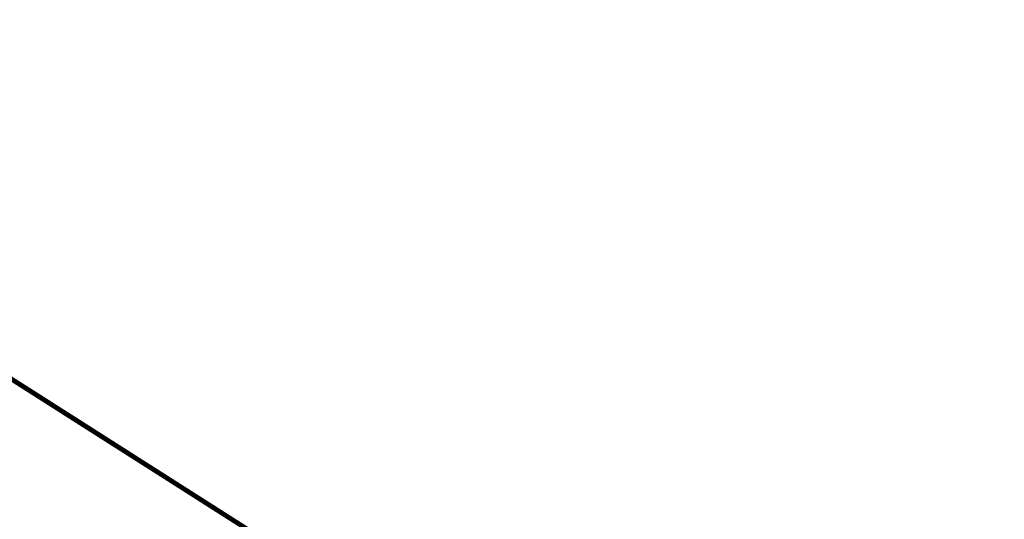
# Model space of a CAD drawing. Extents: x 1160024 to 2574774, y 200346 to 1150377.
# Tile 116 of 118: x 2330773 to 2482675, y 444092 to 521179. Entities that reach past the tile are written whole.
import ezdxf

# ---------------------------------------------------------------- set-up
doc = ezdxf.new("R2010")
doc.units = 0
doc.header["$MEASUREMENT"] = 0
doc.layers.add('Prop Drainage Structure Scour Hole Detail CELL', color=9, linetype='Continuous', lineweight=30)
doc.layers.add('Typical Terminator CELL', color=7, linetype='Continuous', lineweight=0)
doc.styles.add('Style-GEOMETRICFUTURA_211_M_L', font='GEOMETRICFUTURA_211_M_L.shx')
doc.dimstyles.new('erosion_control', dxfattribs={"dimtxt": 4.99999, "dimasz": 9.99998, "dimexe": 2.499995, "dimexo": 2.499995, "dimgap": 2.499995, "dimtad": 0, "dimtih": 1, "dimtoh": 1, "dimzin": 3, "dimdsep": 46, "dimtxsty": 'Style-GEOMETRICFUTURA_211_M_L', "dimcen": 0.09, "dimaunit": 1, "dimadec": 4, "dimazin": 3, "dimtfac": 1, "dimtofl": 0, "dimtmove": 0, "dimatfit": 1, "dimfxl": 1, "dimtzin": 3, "dimlwd": 106, "dimarcsym": 0})

# ---------------------------------------------------------------- blocks, each defined once
blk = doc.blocks.new('TERMINATOR_0.5')
at = {"color": 1, "linetype": 'Continuous', "lineweight": 0}
blk.add_line((0, 0), (-1, 0), dxfattribs=at)
blk = doc.blocks.new('PROP DRAINAGE STRUCTURE SCOUR HOLE DETAIL')
at = {"layer": 'Prop Drainage Structure Scour Hole Detail CELL', "lineweight": 13, "annotation_type": 0, "has_hookline": 1, "horizontal_direction": (0.160147, 0.987093, 0)}
for points, hookline_direction, text_width in [([(107, 43), (574927, 1339897)], 1, 61.9), ([(116, 47), (574887, 1339876)], 0, 7.61), ([(149, 42), (574865, 1339926)], 0, 36.4), ([(166, 47), (574862, 1339890)], 1, 17.1), ([(85, 180), (574895, 1339719)], 1, 35.9), ([(117, 168), (574900, 1339774)], 1, 48.2)]:
    blk.add_leader(points, dimstyle='erosion_control', override={"dimtxt": 3.999992, "dimasz": 3.999992, "dimgap": 1.999996, "dimldrblk": 'TERMINATOR_0.5', "dimlwd": 65534}, dxfattribs=dict(at, hookline_direction=hookline_direction, text_width=text_width))

msp = doc.modelspace()

# ---------------------------------------------------------------- block references
at = {"layer": 'Prop Drainage Structure Scour Hole Detail CELL', "rotation": 80.78458975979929}
msp.add_blockref('PROP DRAINAGE STRUCTURE SCOUR HOLE DETAIL', (2482693, 368280), dxfattribs=at)

doc.saveas('drawing.dxf')
